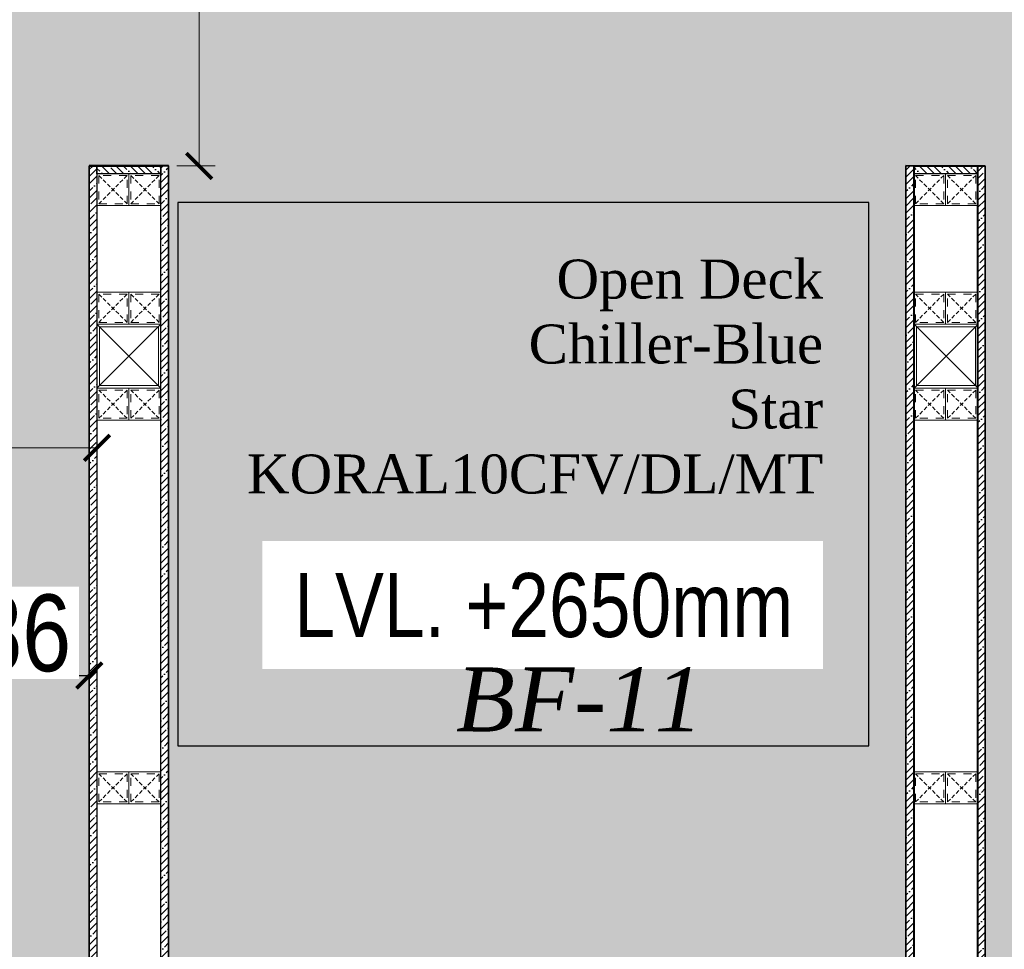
# Model space of a CAD drawing. Header units: millimetres. Extents: x -106827 to 92813, y -35754 to 7831.
# Tile 132 of 160: x 2016 to 3555, y -24206 to -22752. Entities that reach past the tile are written whole.
import ezdxf
from ezdxf.xclip import XClip

# ---------------------------------------------------------------- set-up
doc = ezdxf.new("R2010")
doc.units = ezdxf.units.MM
doc.header["$XCLIPFRAME"] = 2
doc.header["$PDMODE"] = 35
for name, pattern in [('General Arrangement Plan$0$( Hidden )', [0.375, 0.25, -0.125]), ('General Arrangement Plan$1$.5', [2, 0.5, -0.5, 0.5, -0.5]), ('General Arrangement Plan$1$CORES & SETBACK$0$HIDDEN', [0.375, 0.25, -0.125]), ('HIDDEN', [0.375, 0.25, -0.125])]:
    doc.linetypes.add(name, pattern=pattern)
for name, color, linetype in [('A-ANNO-DIMS-30', 7, 'Continuous'), ('General Arrangement Plan$1$12-ply', 160, 'Continuous'), ('General Arrangement Plan$1$Equipment', 5, 'Continuous'), ('General Arrangement Plan$1$Equipment Name', 7, 'Continuous'), ('IFF-35 HEAVY', 100, 'Continuous'), ('M-HVAC-INSULATION', 7, 'Continuous')]:
    doc.layers.add(name, color=color, linetype=linetype)
for name, color, linetype, lineweight in [('General Arrangement Plan$0$DIM', 7, 'Continuous', 13), ('General Arrangement Plan$0$TEXT', 7, 'Continuous', 5), ('General Arrangement Plan$1$MEI- EXISTING WALLS', 1, 'Continuous', 15), ('TEXT', 7, 'Continuous', 5)]:
    doc.layers.add(name, color=color, linetype=linetype, lineweight=lineweight)
doc.layers.add('General Arrangement Plan$1$MS', color=7, linetype='Continuous', lineweight=0, true_color=0x3c5977)
doc.styles.add('General Arrangement Plan$1$Standard', font='ARIALN.TTF')
doc.styles.add('General Arrangement Plan$1$style12', font='BOOKOSI.TTF')
doc.styles.get("Standard").update_dxf_attribs({"font": 'ARIALN.TTF'})
doc.dimstyles.new('General Arrangement Plan$1$TFS-Dim', dxfattribs={"dimtxt": 120, "dimasz": 40, "dimexe": 25, "dimexo": 25, "dimgap": 4.5, "dimtad": 1, "dimdec": 0, "dimzin": 0, "dimdsep": 46, "dimtxsty": 'General Arrangement Plan$1$Standard', "dimblk": 'General Arrangement Plan$1$_ArchTick', "dimcen": 0.09, "dimdle": 2, "dimclrd": 256, "dimclre": 8, "dimadec": 0, "dimazin": 0, "dimtfac": 1, "dimtdec": 0, "dimtofl": 0, "dimtmove": 1, "dimatfit": 3, "dimfxl": 1, "dimtolj": 1, "dimtzin": 0, "dimlwd": -1, "dimlwe": -1, "dimarcsym": 0})
doc.dimstyles.new('TFS-Dim', dxfattribs={"dimtxt": 120, "dimasz": 40, "dimexe": 25, "dimexo": 25, "dimgap": 4.5, "dimtad": 1, "dimdec": 0, "dimzin": 0, "dimdsep": 46, "dimtxsty": 'Standard', "dimblk": 'ARCHTICK', "dimcen": 0.09, "dimdle": 2, "dimclrd": 256, "dimclre": 8, "dimadec": 0, "dimazin": 0, "dimtfac": 1, "dimtdec": 0, "dimtofl": 0, "dimtmove": 1, "dimatfit": 3, "dimfxl": 1, "dimtolj": 1, "dimtzin": 0, "dimlwd": -1, "dimlwe": -1, "dimarcsym": 0})

# ---------------------------------------------------------------- blocks, each defined once
blk = doc.blocks.new('General Arrangement Plan$1$_ArchTick')
at = {"color": 0, "linetype": 'ByBlock', "const_width": 0.15}
blk.add_lwpolyline([(-0.5, -0.5), (0.5, 0.5)], dxfattribs=at)
blk = doc.blocks.new('*D259')
at = {"layer": 'Defpoints', "color": 0}
for p in [(6521.7, 7594.6), (6281, 6151.3), (6340.6, 6151.3)]:
    blk.add_point(p, dxfattribs=at)
at = {"layer": 'General Arrangement Plan$0$DIM', "color": 8, "linetype": 'General Arrangement Plan$0$( Hidden )'}
for p, q in [((6496.7, 7594.6), (6315.6, 7594.6)), ((6306, 6151.3), (6365.6, 6151.3))]:
    blk.add_line(p, q, dxfattribs=at)
at = {"layer": 'General Arrangement Plan$0$DIM', "color": 8}
blk.add_line((6340.6, 7596.6), (6340.6, 6149.3), dxfattribs=at)
at = {"layer": 'General Arrangement Plan$0$DIM', "color": 8, "xscale": 40, "yscale": 40, "zscale": 40}
for p, rotation in [((6340.6, 7594.6), 90), ((6340.6, 6151.3), 270)]:
    blk.add_blockref('General Arrangement Plan$1$_ArchTick', p, dxfattribs=dict(at, rotation=rotation))
at = {"layer": 'General Arrangement Plan$0$DIM', "color": 0, "insert": (6274.9, 6873), "char_height": 120, "attachment_point": 5, "rotation": 90, "style": 'General Arrangement Plan$1$Standard'}
blk.add_mtext('\\A1;1443', dxfattribs=at)
blk = doc.blocks.new('*D253')
at = {"layer": 'Defpoints', "color": 0}
for p in [(6181, 6151.3), (4837.1, 6094.2), (4837.1, 5710.7)]:
    blk.add_point(p, dxfattribs=at)
at = {"layer": 'General Arrangement Plan$0$DIM', "color": 8, "linetype": 'General Arrangement Plan$0$( Hidden )'}
for p, q in [((6181, 6126.3), (6181, 5685.7)), ((4837.1, 6069.2), (4837.1, 5685.7))]:
    blk.add_line(p, q, dxfattribs=at)
at = {"layer": 'General Arrangement Plan$0$DIM', "color": 8}
blk.add_line((6183, 5710.7), (4835.1, 5710.7), dxfattribs=at)
at = {"layer": 'General Arrangement Plan$0$DIM', "color": 8, "xscale": 40, "yscale": 40, "zscale": 40, "rotation": 180}
blk.add_blockref('General Arrangement Plan$1$_ArchTick', (4837.1, 5710.7), dxfattribs=at)
at = {"layer": 'General Arrangement Plan$0$DIM', "color": 8, "xscale": 40, "yscale": 40, "zscale": 40}
blk.add_blockref('General Arrangement Plan$1$_ArchTick', (6181, 5710.7), dxfattribs=at)
at = {"layer": 'General Arrangement Plan$0$DIM', "color": 0, "insert": (5509, 5776.5), "char_height": 120, "attachment_point": 5, "style": 'General Arrangement Plan$1$Standard'}
blk.add_mtext('\\A1;1344', dxfattribs=at)
blk = doc.blocks.new('General Arrangement Plan$1$A$C0642dd72')
at = {"layer": 'General Arrangement Plan$1$MS', "ltscale": 10}
for p, q in [((5980.3, 4780), (6080.3, 4880)), ((6080.3, 4780), (5980.3, 4880)), ((7257.4, 4780), (7357.4, 4880)), ((7357.4, 4780), (7257.4, 4880))]:
    blk.add_line(p, q, dxfattribs=at)
for points in [[(5980.3, 4780), (6080.3, 4780), (6080.3, 4880), (5980.3, 4880)], [(7257.4, 4780), (7357.4, 4780), (7357.4, 4880), (7257.4, 4880)], [(5984.3, 4784), (6076.3, 4784), (6076.3, 4876), (5984.3, 4876)], [(7261.4, 4784), (7353.4, 4784), (7353.4, 4876), (7261.4, 4876)]]:
    blk.add_lwpolyline(points, close=True, dxfattribs=at)
blk = doc.blocks.new('*U247')
at = {"layer": 'General Arrangement Plan$1$12-ply', "true_color": 0x939598}
h = blk.add_hatch(dxfattribs=at)
h.set_pattern_fill('ANSI35', color=252, scale=2.5, angle=180)
h.set_pattern_definition([(225, (0, 5489.046), (11.22532015, -11.22532015), []), (225, (-11.225, 5489.046), (11.22532015, -11.22532015), [19.84375, -3.96875, 0, -3.96875])])
h.paths.add_polyline_path([(2694431.8, -800693.2), (2694419.8, -800693.2), (2694419.8, -802033.7), (2694431.8, -802033.7)])
at = {"layer": 'General Arrangement Plan$1$12-ply'}
blk.add_lwpolyline([(2694419.8, -800693.2), (2694431.8, -800693.2), (2694431.8, -802033.7), (2694419.8, -802033.7)], close=True, dxfattribs=at)
blk = doc.blocks.new('General Arrangement Plan$1$A$C25013FFA')
at = {"layer": 'General Arrangement Plan$1$MS', "linetype": 'General Arrangement Plan$1$CORES & SETBACK$0$HIDDEN', "ltscale": 25}
for p, q in [((-9, 60), (35, 16)), ((35, 60), (-9, 16))]:
    blk.add_line(p, q, dxfattribs=at)
at = {"layer": 'General Arrangement Plan$1$MS', "ltscale": 25}
blk.add_lwpolyline([(-12, 13), (38, 13), (38, 63), (-12, 63)], close=True, dxfattribs=at)
blk.add_lwpolyline([(-12, 13), (38, 13), (38, 63), (-12, 63)], close=True, dxfattribs=at)
at = {"layer": 'General Arrangement Plan$1$MS', "linetype": 'General Arrangement Plan$1$.5', "ltscale": 25}
blk.add_lwpolyline([(-9, 16), (35, 16), (35, 60), (-9, 60)], close=True, dxfattribs=at)
blk = doc.blocks.new('*U245')
at = {"layer": 'General Arrangement Plan$1$12-ply', "true_color": 0x939598}
h = blk.add_hatch(dxfattribs=at)
h.set_pattern_fill('ANSI35', color=252, scale=2.5, angle=180)
h.set_pattern_definition([(225, (0, 6692.969), (11.22532015, -11.22532015), []), (225, (-11.225, 6692.969), (11.22532015, -11.22532015), [19.84375, -3.96875, 0, -3.96875])])
h.paths.add_polyline_path([(2694431.8, -800711.5), (2694419.8, -800711.5), (2694419.8, -800811.5), (2694431.8, -800811.5)])
at = {"layer": 'General Arrangement Plan$1$12-ply'}
blk.add_lwpolyline([(2694419.8, -800711.5), (2694431.8, -800711.5), (2694431.8, -800811.5), (2694419.8, -800811.5)], close=True, dxfattribs=at)
blk = doc.blocks.new('*U239')
at = {"layer": 'General Arrangement Plan$1$12-ply', "true_color": 0x939598}
h = blk.add_hatch(dxfattribs=at)
h.set_pattern_fill('ANSI35', color=252, scale=2.5, angle=180)
h.set_pattern_definition([(225, (0, 5423.979), (11.22532015, -11.22532015), []), (225, (-11.225, 5423.979), (11.22532015, -11.22532015), [19.84375, -3.96875, 0, -3.96875])])
h.paths.add_polyline_path([(2694431.8, -800758.2), (2694419.8, -800758.2), (2694419.8, -802033.7), (2694431.8, -802033.7)])
at = {"layer": 'General Arrangement Plan$1$12-ply'}
blk.add_lwpolyline([(2694419.8, -800758.2), (2694431.8, -800758.2), (2694431.8, -802033.7), (2694419.8, -802033.7)], close=True, dxfattribs=at)
blk = doc.blocks.new('*U240')
at = {"layer": 'General Arrangement Plan$1$12-ply', "true_color": 0x939598}
h = blk.add_hatch(dxfattribs=at)
h.set_pattern_fill('ANSI35', color=252, scale=2.5, angle=180)
h.set_pattern_definition([(225, (0, 5423.985), (11.22532015, -11.22532015), []), (225, (-11.225, 5423.985), (11.22532015, -11.22532015), [19.84375, -3.96875, 0, -3.96875])])
h.paths.add_polyline_path([(2694431.8, -800758.2), (2694419.8, -800758.2), (2694419.8, -802033.7), (2694431.8, -802033.7)])
at = {"layer": 'General Arrangement Plan$1$12-ply'}
blk.add_lwpolyline([(2694419.8, -800758.2), (2694431.8, -800758.2), (2694431.8, -802033.7), (2694419.8, -802033.7)], close=True, dxfattribs=at)
blk = doc.blocks.new('*U219')
at = {"layer": 'General Arrangement Plan$1$12-ply', "true_color": 0x939598}
h = blk.add_hatch(dxfattribs=at)
h.set_pattern_fill('ANSI35', color=252, scale=2.5, angle=180)
h.set_pattern_definition([(225, (0, 6716.975), (11.22532015, -11.22532015), []), (225, (-11.225, 6716.975), (11.22532015, -11.22532015), [19.84375, -3.96875, 0, -3.96875])])
h.paths.add_polyline_path([(2694431.8, -800699.5), (2694419.8, -800699.5), (2694419.8, -800799.5), (2694431.8, -800799.5)])
at = {"layer": 'General Arrangement Plan$1$12-ply'}
blk.add_lwpolyline([(2694419.8, -800699.5), (2694431.8, -800699.5), (2694431.8, -800799.5), (2694419.8, -800799.5)], close=True, dxfattribs=at)
blk = doc.blocks.new('A$C03659140')
at = {"color": 3, "ltscale": 10}
for points in [[(6080.3, 100.3), (6080.3, 5127.4), (5980.3, 5127.4), (5980.3, 100.3)], [(7357.6, 100.3), (7357.6, 5127.4), (7257.6, 5127.4), (7257.6, 100.3)]]:
    blk.add_lwpolyline(points, close=True, dxfattribs=at)
blk = doc.blocks.new('_ArchTick')
at = {"color": 0, "linetype": 'ByBlock', "const_width": 0.15}
blk.add_lwpolyline([(-0.5, -0.5), (0.5, 0.5)], dxfattribs=at)
blk = doc.blocks.new('*D315')
at = {"layer": 'A-ANNO-DIMS-30', "color": 8, "linetype": 'HIDDEN'}
for p, q in [((1838.7, -23842.6), (1838.7, -23752.8)), ((2124.6, -23842.6), (2124.6, -23752.8))]:
    blk.add_line(p, q, dxfattribs=at)
at = {"layer": 'A-ANNO-DIMS-30', "linetype": 'HIDDEN'}
blk.add_line((1836.7, -23777.8), (2126.6, -23777.8), dxfattribs=at)
at = {"layer": 'Defpoints', "color": 0}
for p in [(1838.7, -23867.6), (2124.6, -23867.6)]:
    blk.add_point(p, dxfattribs=at)
at = {"layer": 'A-ANNO-DIMS-30', "xscale": 40, "yscale": 40, "zscale": 40, "rotation": 180}
blk.add_blockref('_ArchTick', (1838.7, -23777.8), dxfattribs=at)
at = {"layer": 'A-ANNO-DIMS-30', "xscale": 40, "yscale": 40, "zscale": 40}
blk.add_blockref('_ArchTick', (2124.6, -23777.8), dxfattribs=at)
at = {"layer": 'A-ANNO-DIMS-30', "color": 0, "insert": (1981.7, -23712), "char_height": 120, "attachment_point": 5, "bg_fill": 3, "box_fill_scale": 1.1, "bg_fill_color": 256, "bg_fill_true_color": 13158600, "bg_fill_transparency": 0}
blk.add_mtext('\\A1;286', dxfattribs=at)
at = {"layer": 'Defpoints', "color": 0}
blk.add_point((2124.6, -23777.8), dxfattribs=at)
blk = doc.blocks.new('General Arrangement Plan')
at = {"layer": 'General Arrangement Plan$1$Equipment'}
blk.add_lwpolyline([(7387.4, 5244.4), (7387.4, 6094.2), (6307.4, 6094.2), (6307.4, 5244.4)], close=True, dxfattribs=at)
at = {"layer": 'General Arrangement Plan$1$MEI- EXISTING WALLS', "color": 252, "true_color": 0x939598}
for p, q in [((6181, 6151.3), (6181, 4867.7)), ((6281, 6151.3), (6206, 6151.3)), ((7532.4, 6151.3), (7457.4, 6151.3)), ((6281, 4948.9), (6281, 6132.9)), ((7457.4, 4948.9), (7457.4, 6132.9))]:
    blk.add_line(p, q, dxfattribs=at)
at = {"layer": 'General Arrangement Plan$1$12-ply'}
for name, p in [('*U247', (-2688250.9, 806844.4)), ('*U240', (-2688138.9, 806909.5)), ('*U239', (-2686974.4, 806909.5)), ('*U247', (-2686862.4, 806844.4))]:
    blk.add_blockref(name, p, dxfattribs=at)
at = {"layer": 'General Arrangement Plan$1$12-ply', "rotation": 90}
for name, p in [('*U245', (-794530.5, -2688280.6)), ('*U219', (-793242, -2688280.6))]:
    blk.add_blockref(name, p, dxfattribs=at)
at = {"layer": 'General Arrangement Plan$1$MS', "ltscale": 10}
blk.add_blockref('General Arrangement Plan$1$A$C0642dd72', (200.7, 1023.9), dxfattribs=at)
at = {"layer": 'General Arrangement Plan$1$MS', "ltscale": 25}
for p in [(6193, 6076.3), (6243, 6076.3), (6193, 5890.8), (6243, 5890.8)]:
    blk.add_blockref('General Arrangement Plan$1$A$C25013FFA', p, dxfattribs=at)
at = {"layer": 'General Arrangement Plan$1$MS', "ltscale": 25, "xscale": -1, "rotation": 180}
for p in [(7469.4, 6152.3), (7519.4, 6152.3), (7469.4, 5966.8), (7519.4, 5966.8), (6193, 5816.8), (6243, 5816.8), (7469.4, 5816.8), (7519.4, 5816.8), (6193, 5216.8), (6243, 5216.8), (7469.4, 5216.8), (7519.4, 5216.8)]:
    blk.add_blockref('General Arrangement Plan$1$A$C25013FFA', p, dxfattribs=at)
at = {"layer": 'General Arrangement Plan$0$TEXT', "color": 1, "insert": (6742.1, 5266.7), "char_height": 100, "attachment_point": 7, "style": 'General Arrangement Plan$1$Standard'}
blk.add_mtext('{\\fTimes New Roman|b0|i1|c0|p18;BF-11}', dxfattribs=at)
at = {"layer": 'General Arrangement Plan$1$Equipment Name', "color": 0, "insert": (7316, 5637.8), "char_height": 60.96, "width": 622.304, "attachment_point": 9, "style": 'General Arrangement Plan$1$style12'}
blk.add_mtext('Open Deck Chiller-Blue Star KORAL10CFV/DL/MT ', dxfattribs=at)
at = {"layer": 'General Arrangement Plan$0$DIM', "color": 9, "true_color": 0xc7c8ca}
dim = blk.add_linear_dim(base=(6340.6, 6151.3), p1=(6521.7, 7594.6), p2=(6281, 6151.3), angle=90, dimstyle='General Arrangement Plan$1$TFS-Dim', override={"dimclrd": 8}, dxfattribs=at)
dim.commit()
dim.dimension.update_dxf_attribs({"geometry": '*D259', "text_midpoint": (6274.9, 6873)})
dim = blk.add_linear_dim(base=(4837.1, 5710.7), p1=(6181, 6151.3), p2=(4837.1, 6094.2), dimstyle='General Arrangement Plan$1$TFS-Dim', override={"dimclrd": 8}, dxfattribs=at)
dim.commit()
dim.dimension.update_dxf_attribs({"geometry": '*D253', "text_midpoint": (5509, 5776.5)})

msp = doc.modelspace()

# ---------------------------------------------------------------- hatches: boundary and pattern name
at = {"layer": 'M-HVAC-INSULATION'}
h = msp.add_hatch(dxfattribs=at)
h.set_pattern_fill('DOTS', scale=50)
h.set_pattern_definition([(0, (25993.815, -19598.95), (39.6875, 79.375), [0, -79.375])])
h.paths.add_polyline_path([(9129.1, -15516.8), (9129.1, -16740.8), (6741.9, -16740.4), (6741.9, -15516.4)])
h.paths.add_polyline_path([(8580, -20432.4), (8580, -17599.8), (9660, -17599.8), (9660, -20432.4)])
edge = h.paths.add_edge_path()
edge.add_line((1940, -17599.8), (1175.5, -17599.8))
edge.add_line((1175.5, -17599.8), (1175.5, -16399.8))
edge.add_line((1175.5, -16399.8), (2725.5, -16399.8))
edge.add_line((2725.5, -16399.8), (2725.5, -17599.8))
edge.add_line((2725.5, -17599.8), (8569.6, -17599.8))
edge.add_line((8569.6, -17599.8), (8569.6, -23176.2))
edge.add_line((8569.6, -23176.2), (10536.7, -23176.2))
edge.add_line((10536.7, -23176.2), (10536.7, -16395.7))
edge.add_arc((10534.7, -16395.7), 2, 0, 90)
edge.add_line((10534.7, -16393.7), (9196.2, -16393.7))
edge.add_line((9196.2, -16393.7), (9196.2, -15480.7))
edge.add_line((9196.2, -15480.7), (366.4, -15480.7))
edge.add_line((366.4, -15480.7), (365, -17599.8))
edge.add_line((365, -17599.8), (1940, -17599.8))

# ---------------------------------------------------------------- linework, layer by layer
at = {"layer": 'IFF-35 HEAVY', "ltscale": 100}
msp.add_lwpolyline([(8419.6, -17749.2), (8419.6, -23647), (4985.8, -23647), (4985.8, -22980.5), (4861.8, -22980.5), (4861.8, -24321), (3525.1, -24321.7), (3525.1, -22981.1), (3401.1, -22980.5), (3401.1, -24244), (2248.7, -24244), (2248.7, -22980.5), (2124.7, -22980.5), (2124.5, -28233.3), (-2226.2, -28232.6), (-2226.2, -25544.2), (792.8, -25544.2), (792.8, -24351.9), (139.4, -24351.9), (139.4, -23340), (792.8, -23340), (792.8, -23217.3), (-3936, -23216), (-3936.1, -22665.8)], dxfattribs=at)

# ---------------------------------------------------------------- next in the draw order: block references
at = {"color": 7}
ref = msp.add_blockref('General Arrangement Plan', (-4044.3, -29132.4), dxfattribs=at)
XClip(ref).set_block_clipping_path([(48.7190010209, -107.5186207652), (15251.6043912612, 15253.5715002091)])

# ---------------------------------------------------------------- next in the draw order: hatches: boundary and pattern name
at = {"layer": 'M-HVAC-INSULATION'}
h = msp.add_hatch(dxfattribs=at)
h.set_pattern_fill('DOTS', scale=50)
h.set_pattern_definition([(0, (16461.85, -19598.305), (39.6875, 79.375), [0, -79.375])])
h.paths.add_polyline_path([(1817.1, -26007), (1817.1, -27732.1), (-1881.6, -27732.1), (-1881.6, -26007)], flags=16)
h.paths.add_polyline_path([(1893.7, -25589.5), (1893.7, -25739.5), (1743.7, -25739.5), (1743.7, -25589.5)])
h.paths.add_polyline_path([(1785.4, -24761.6), (1635.4, -24761.6), (1635.4, -24611.6), (1785.4, -24611.6)])
h.paths.add_polyline_path([(1838.7, -24017.6), (1688.7, -24017.6), (1688.7, -23867.6), (1838.7, -23867.6)])
h.paths.add_polyline_path([(-2226.2, -28232.6), (-2226.2, -25544.2), (792.8, -25544.2), (792.8, -24351.9), (139.4, -24351.9), (139.4, -23340), (792.8, -23340), (792.8, -23216.6), (668.8, -23216.6), (668.8, -23216), (-3936, -23216), (-3936, -22665.8), (6000.8, -22665.8), (6000.8, -17749.2), (8419.6, -17749.2), (8419.6, -23647), (4985.8, -23647), (4985.8, -22980.5), (4861.8, -22980.5), (4861.8, -24321), (3525.1, -24321.7), (3525.1, -22981.1), (3401.1, -22980.5), (3401.1, -24244), (2248.7, -24244), (2248.7, -22980.5), (2124.7, -22980.5), (2123.9, -28233.3)])

# ---------------------------------------------------------------- next in the draw order: block references
at = {"color": 7}
msp.add_blockref('A$C03659140', (-3843.6, -28108.5), dxfattribs=at)

# ---------------------------------------------------------------- next in the draw order: texts
at = {"layer": 'TEXT', "color": 7, "insert": (2445, -23617.7), "char_height": 100, "width": 776.281, "attachment_point": 1, "bg_fill": 3, "box_fill_scale": 1.5, "bg_fill_color": 256, "bg_fill_transparency": 0}
msp.add_mtext('LVL. +2650mm', dxfattribs=at)

# ---------------------------------------------------------------- next in the draw order: dimensions: what is measured, and where the dimension line sits
at = {"layer": 'A-ANNO-DIMS-30', "color": 7}
dim = msp.add_linear_dim(base=(2124.6, -23777.8), p1=(1838.7, -23867.6), p2=(2124.6, -23867.6), dimstyle='TFS-Dim', override={"dimfxl": 80, "dimfxlon": 1, "dimtfill": 1, "dimarcsym": 1}, dxfattribs=at)
dim.commit()
dim.dimension.update_dxf_attribs({"geometry": '*D315', "text_midpoint": (1981.7, -23712)})

doc.saveas('drawing.dxf')
